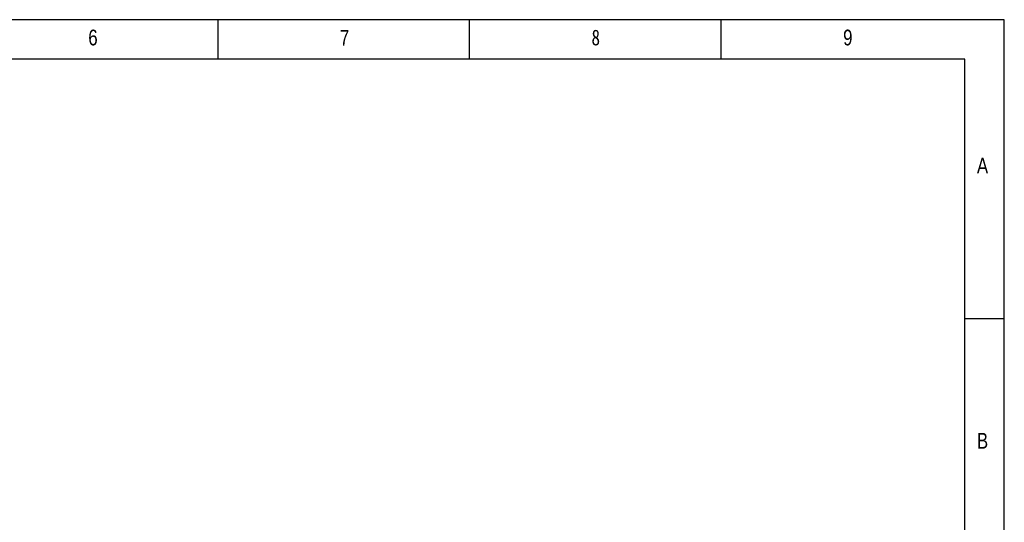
# Model space of a CAD drawing. Header units: millimetres. Extents: x 621 to 788, y 51 to 168.
# Tile 34 of 34: x 717 to 788, y 133 to 168. Entities that reach past the tile are written whole.
import ezdxf

# ---------------------------------------------------------------- set-up
doc = ezdxf.new("R2010")
doc.units = ezdxf.units.MM
doc.header["$LTSCALE"] = 30.734
doc.layers.add('07 图框', color=15, linetype='CONTINUOUS')
doc.styles.add('ST1', font='txt', dxfattribs={"width": 0.8})

msp = doc.modelspace()

# ---------------------------------------------------------------- linework, layer by layer
at = {"layer": '07 图框'}
for p, q in [((787.504, 168.358), (621.184, 168.358)), ((731.504, 165.558), (731.504, 168.358)), ((749.424, 165.558), (749.424, 168.358)), ((767.344, 165.558), (767.344, 168.358)), ((787.504, 50.758), (787.504, 168.358)), ((784.704, 165.558), (623.984, 165.558)), ((784.704, 53.558), (784.704, 165.558)), ((784.704, 147.078), (787.504, 147.078))]:
    msp.add_line(p, q, dxfattribs=at)

# ---------------------------------------------------------------- texts
at = {"layer": '07 图框', "char_height": 1.12, "width": 2.30997, "style": 'ST1'}
for s, insert, attachment_point in [('6', (722.263, 166.513), 7), ('7', (740.183, 166.513), 7), ('{\\f@SimSun|b0|i0|c134|p2;8}', (758.103, 166.513), 7), ('9', (776.023, 166.513), 7), ('A', (786.352, 157.408), 9), ('B', (786.352, 138.928), 3)]:
    msp.add_mtext(s, dxfattribs=dict(at, insert=insert, attachment_point=attachment_point))

doc.saveas('drawing.dxf')
